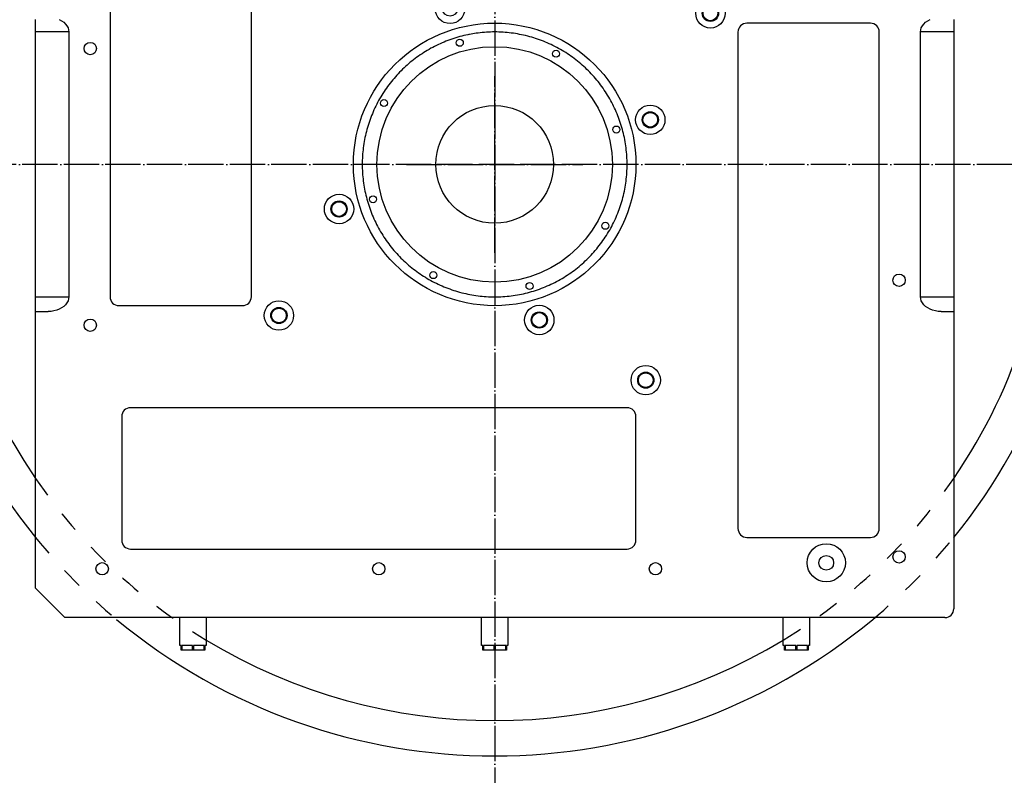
# Model space of a CAD drawing. Extents: x -1763 to 4575, y -3429 to 1051.
# Tile 45 of 80: x 1139 to 1473, y -1929 to -1673. Entities that reach past the tile are written whole.
import ezdxf

# ---------------------------------------------------------------- set-up
doc = ezdxf.new("R2010")
doc.units = 0
doc.linetypes.add('DASHED', pattern=[15, 7, -8])
doc.linetypes.add('DOT_CENTER', pattern=[14, 12, -1, 0, -1])
doc.layers.get('0').update_dxf_attribs({"linetype": 'CONTINUOUS'})
for name, color, linetype in [('1', 7, 'CONTINUOUS'), ('16', 7, 'CONTINUOUS'), ('DIMPROHIDE', 7, 'CONTINUOUS')]:
    doc.layers.add(name, color=color, linetype=linetype)

# ---------------------------------------------------------------- blocks, each defined once
blk = doc.blocks.new('HEADPLATE_TEL', base_point=(934, -2216.07))
at = {"layer": '16', "color": 1, "linetype": 'DOT_CENTER'}
for p, q in [((1300, -1489.68), (1300, -1954.08)), ((1532.2, -1721.88), (940.8, -1721.88))]:
    blk.add_line(p, q, dxfattribs=at)
at = {"layer": 'DIMPROHIDE', "color": 7, "linetype": 'CONTINUOUS'}
for radius, start, end in [(201, 140.9066, -140.9066), (201, 0, 39.0934), (189, 145.6287, -145.6287), (189, 0, 34.3713), (189, -34.3713, 0), (201, -39.0934, 0), (201, -129.722, -50.278), (189, -121.2329, -58.7671)]:
    blk.add_arc((1300, -1721.88), radius, start, end, dxfattribs=at)
at = {"layer": 'DIMPROHIDE', "color": 7, "linetype": 'DASHED'}
for radius, start, end in [(189, -145.6287, -121.2329), (189, -58.7671, -34.3713), (201, -140.9066, -129.722), (201, -50.278, -39.0934)]:
    blk.add_arc((1300, -1721.88), radius, start, end, dxfattribs=at)
blk = doc.blocks.new('BODY_LINES__313', base_point=(1144, -1886.88))
at = {"layer": '1', "color": 1, "linetype": 'CONTINUOUS'}
for p, q in [((1169.32, -1598.15), (1169.32, -1766.87)), ((1217.32, -1766.87), (1217.32, -1598.15)), ((1144, -1673.1), (1144, -1672.67)), ((1152.07, -1672.67), (1152.87, -1673.1)), ((1447.13, -1673.1), (1447.93, -1672.67)), ((1456, -1672.67), (1456, -1673.1)), ((1144, -1673.6), (1144, -1673.1)), ((1144, -1674.18), (1144, -1673.6)), ((1144, -1674.8), (1144, -1674.18)), ((1144, -1675.47), (1144, -1674.8)), ((1144, -1676.17), (1144, -1675.47)), ((1152.87, -1673.1), (1153.59, -1673.6)), ((1153.59, -1673.6), (1154.19, -1674.18)), ((1154.19, -1674.18), (1154.67, -1674.8)), ((1154.67, -1674.8), (1155.03, -1675.47)), ((1155.03, -1675.47), (1155.24, -1676.17)), ((1427.68, -1673.89), (1385.68, -1673.89)), ((1444.76, -1676.17), (1444.97, -1675.47)), ((1444.97, -1675.47), (1445.33, -1674.8)), ((1445.33, -1674.8), (1445.81, -1674.18)), ((1445.81, -1674.18), (1446.41, -1673.6)), ((1446.41, -1673.6), (1447.13, -1673.1)), ((1456, -1673.1), (1456, -1673.6)), ((1456, -1673.6), (1456, -1674.18)), ((1456, -1674.18), (1456, -1674.8)), ((1456, -1674.8), (1456, -1675.47)), ((1456, -1675.47), (1456, -1676.17)), ((1144, -1676.88), (1144, -1676.17)), ((1144, -1766.88), (1144, -1676.88)), ((1155.31, -1676.88), (1144, -1676.88)), ((1155.24, -1676.17), (1155.31, -1676.88)), ((1155.31, -1676.88), (1155.31, -1766.88)), ((1382.68, -1676.89), (1382.68, -1845.61)), ((1430.68, -1845.61), (1430.68, -1676.89)), ((1444.69, -1676.88), (1444.76, -1676.17)), ((1456, -1676.88), (1444.69, -1676.88)), ((1444.69, -1766.88), (1444.69, -1676.88)), ((1456, -1676.17), (1456, -1676.88)), ((1456, -1676.88), (1456, -1766.88)), ((1144, -1767.59), (1144, -1766.88)), ((1144, -1766.88), (1155.31, -1766.88)), ((1144, -1768.29), (1144, -1767.59)), ((1144, -1768.96), (1144, -1768.29)), ((1144, -1769.58), (1144, -1768.96)), ((1144, -1770.15), (1144, -1769.58)), ((1154.19, -1769.58), (1153.59, -1770.15)), ((1154.67, -1768.96), (1154.19, -1769.58)), ((1155.03, -1768.29), (1154.67, -1768.96)), ((1155.24, -1767.59), (1155.03, -1768.29)), ((1155.31, -1766.88), (1155.24, -1767.59)), ((1444.69, -1766.88), (1456, -1766.88)), ((1444.76, -1767.59), (1444.69, -1766.88)), ((1444.97, -1768.29), (1444.76, -1767.59)), ((1445.33, -1768.96), (1444.97, -1768.29)), ((1445.81, -1769.58), (1445.33, -1768.96)), ((1446.41, -1770.15), (1445.81, -1769.58)), ((1456, -1766.88), (1456, -1767.59)), ((1456, -1767.59), (1456, -1768.29)), ((1456, -1768.29), (1456, -1768.96)), ((1456, -1768.96), (1456, -1769.58)), ((1456, -1769.58), (1456, -1770.15)), ((1144, -1770.66), (1144, -1770.15)), ((1144, -1771.09), (1144, -1770.66)), ((1144, -1771.43), (1144, -1771.09)), ((1144, -1771.68), (1144, -1771.43)), ((1144, -1771.83), (1144, -1771.68)), ((1144, -1771.88), (1144, -1771.83)), ((1144, -1771.88), (1148.24, -1771.88)), ((1144, -1865.88), (1144, -1771.88)), ((1149.25, -1771.83), (1148.24, -1771.88)), ((1150.23, -1771.68), (1149.25, -1771.83)), ((1151.18, -1771.43), (1150.23, -1771.68)), ((1152.07, -1771.09), (1151.18, -1771.43)), ((1152.87, -1770.66), (1152.07, -1771.09)), ((1153.59, -1770.15), (1152.87, -1770.66)), ((1172.32, -1769.87), (1214.32, -1769.87)), ((1447.13, -1770.66), (1446.41, -1770.15)), ((1447.93, -1771.09), (1447.13, -1770.66)), ((1448.82, -1771.43), (1447.93, -1771.09)), ((1449.77, -1771.68), (1448.82, -1771.43)), ((1450.75, -1771.83), (1449.77, -1771.68)), ((1451.76, -1771.88), (1450.75, -1771.83)), ((1451.76, -1771.88), (1456, -1771.88)), ((1456, -1770.15), (1456, -1770.66)), ((1456, -1770.66), (1456, -1771.09)), ((1456, -1771.09), (1456, -1771.43)), ((1456, -1771.43), (1456, -1771.68)), ((1456, -1771.68), (1456, -1771.83)), ((1456, -1771.83), (1456, -1771.88)), ((1456, -1771.88), (1456, -1872.88)), ((1344.99, -1804.56), (1176.27, -1804.56)), ((1173.27, -1807.56), (1173.27, -1849.56)), ((1347.99, -1849.56), (1347.99, -1807.56)), ((1385.68, -1848.61), (1427.68, -1848.61)), ((1176.27, -1852.56), (1344.99, -1852.56)), ((1154, -1875.88), (1144, -1865.88)), ((1453, -1875.88), (1154, -1875.88)), ((1193, -1885.38), (1193, -1875.88)), ((1202, -1875.88), (1202, -1885.38)), ((1295.5, -1885.38), (1295.5, -1875.88)), ((1304.5, -1875.88), (1304.5, -1885.38)), ((1398, -1885.38), (1398, -1875.88)), ((1407, -1875.88), (1407, -1885.38)), ((1193.5, -1885.38), (1193, -1885.38)), ((1193.5, -1886.88), (1193.5, -1885.38)), ((1193.71, -1886.88), (1193.5, -1886.88)), ((1197.29, -1885.38), (1193.71, -1885.38)), ((1193.71, -1885.38), (1193.71, -1886.88)), ((1197.29, -1886.88), (1193.71, -1886.88)), ((1197.29, -1886.88), (1197.29, -1885.38)), ((1197.71, -1886.88), (1197.29, -1886.88)), ((1201.29, -1885.38), (1197.71, -1885.38)), ((1197.71, -1885.38), (1197.71, -1886.88)), ((1201.29, -1886.88), (1197.71, -1886.88)), ((1201.29, -1886.88), (1201.29, -1885.38)), ((1201.5, -1886.88), (1201.29, -1886.88)), ((1201.5, -1885.38), (1201.5, -1886.88)), ((1202, -1885.38), (1201.5, -1885.38)), ((1296, -1885.38), (1295.5, -1885.38)), ((1296, -1886.88), (1296, -1885.38)), ((1296.21, -1886.88), (1296, -1886.88)), ((1299.79, -1885.38), (1296.21, -1885.38)), ((1296.21, -1885.38), (1296.21, -1886.88)), ((1299.79, -1886.88), (1296.21, -1886.88)), ((1299.79, -1886.88), (1299.79, -1885.38)), ((1300.21, -1886.88), (1299.79, -1886.88)), ((1303.79, -1885.38), (1300.21, -1885.38)), ((1300.21, -1885.38), (1300.21, -1886.88)), ((1303.79, -1886.88), (1300.21, -1886.88)), ((1303.79, -1886.88), (1303.79, -1885.38)), ((1304, -1886.88), (1303.79, -1886.88)), ((1304, -1885.38), (1304, -1886.88)), ((1304.5, -1885.38), (1304, -1885.38)), ((1398.5, -1885.38), (1398, -1885.38)), ((1398.5, -1886.88), (1398.5, -1885.38)), ((1398.71, -1886.88), (1398.5, -1886.88)), ((1402.29, -1885.38), (1398.71, -1885.38)), ((1398.71, -1885.38), (1398.71, -1886.88)), ((1402.29, -1886.88), (1398.71, -1886.88)), ((1402.29, -1886.88), (1402.29, -1885.38)), ((1402.71, -1886.88), (1402.29, -1886.88)), ((1406.29, -1885.38), (1402.71, -1885.38)), ((1402.71, -1885.38), (1402.71, -1886.88)), ((1406.29, -1886.88), (1402.71, -1886.88)), ((1406.29, -1886.88), (1406.29, -1885.38)), ((1406.5, -1886.88), (1406.29, -1886.88)), ((1406.5, -1885.38), (1406.5, -1886.88)), ((1407, -1885.38), (1406.5, -1885.38))]:
    blk.add_line(p, q, dxfattribs=at)
for centre, radius in [((1284.84, -1669.01), 5), ((1373.31, -1670.54), 5), ((1373.31, -1670.54), 2.75), ((1300, -1721.88), 48), ((1162.6, -1682.51), 2.1), ((1352.87, -1706.72), 5), ((1352.87, -1706.72), 2.75), ((1247.13, -1737.04), 5), ((1247.13, -1737.04), 2.75), ((1437.4, -1761.25), 2.1), ((1226.69, -1773.21), 5), ((1315.16, -1774.75), 5), ((1226.69, -1773.21), 2.75), ((1315.16, -1774.75), 2.75), ((1162.6, -1776.51), 2.1), ((1351.34, -1795.19), 5), ((1351.34, -1795.19), 2.75), ((1412.68, -1857.25), 6.5), ((1437.4, -1855.25), 2.1), ((1166.63, -1859.28), 2.1), ((1260.63, -1859.28), 2.1), ((1354.63, -1859.28), 2.1)]:
    blk.add_circle(centre, radius, dxfattribs=at)
for centre, start, end in [((1385.68, -1676.89), 90, 180), ((1427.68, -1676.89), 0, 90), ((1172.32, -1766.87), 180, -90), ((1214.32, -1766.87), -90, 0), ((1176.27, -1807.56), 90, 180), ((1344.99, -1807.56), 0, 90), ((1385.68, -1845.61), 180, -90), ((1427.68, -1845.61), -90, 0), ((1176.27, -1849.56), 180, -90), ((1344.99, -1849.56), -90, 0), ((1453, -1872.88), -90, 0)]:
    blk.add_arc(centre, 3, start, end, dxfattribs=at)
blk = doc.blocks.new('_B_B93__314', base_point=(1144, -1886.88))
at = {"layer": '1'}
blk.add_blockref('BODY_LINES__313', (1144, -1886.88), dxfattribs=at)
blk = doc.blocks.new('_I_I0__315', base_point=(1144, -1886.88))
at = {"layer": '1'}
blk.add_blockref('_B_B93__314', (1144, -1886.88), dxfattribs=at)
blk = doc.blocks.new('BODY_LINES__316', base_point=(1184.82, -1859.75))
at = {"layer": '1', "color": 3, "linetype": 'CONTINUOUS'}
blk.add_circle((1412.68, -1857.25), 2.5, dxfattribs=at)
for centre, start, end in [((1373.31, -1670.54), -125.2, -121.6), ((1373.31, -1670.54), -121.6, -118), ((1373.31, -1670.54), -64, -60.4), ((1373.31, -1670.54), -60.4, -56.8), ((1373.31, -1670.54), -56.8, -53.2), ((1373.31, -1670.54), -118, -114.4), ((1373.31, -1670.54), -114.4, -110.8), ((1373.31, -1670.54), -110.8, -107.2), ((1373.31, -1670.54), -107.2, -103.6), ((1373.31, -1670.54), -103.6, -100), ((1373.31, -1670.54), -100, -96.4), ((1373.31, -1670.54), -96.4, -92.8), ((1373.31, -1670.54), -92.8, -89.2), ((1373.31, -1670.54), -89.2, -85.6), ((1373.31, -1670.54), -85.6, -82), ((1373.31, -1670.54), -82, -78.4), ((1373.31, -1670.54), -78.4, -74.8), ((1373.31, -1670.54), -74.8, -71.2), ((1373.31, -1670.54), -71.2, -67.6), ((1373.31, -1670.54), -67.6, -64), ((1352.87, -1706.72), 170, 173.6), ((1352.87, -1706.72), 166.4, 170), ((1352.87, -1706.72), 162.8, 166.4), ((1352.87, -1706.72), 159.2, 162.8), ((1352.87, -1706.72), 155.6, 159.2), ((1352.87, -1706.72), 152, 155.6), ((1352.87, -1706.72), 148.4, 152), ((1352.87, -1706.72), 144.8, 148.4), ((1352.87, -1706.72), 141.2, 144.8), ((1352.87, -1706.72), 137.6, 141.2), ((1352.87, -1706.72), 134, 137.6), ((1352.87, -1706.72), 130.4, 134), ((1352.87, -1706.72), 126.8, 130.4), ((1352.87, -1706.72), 123.2, 126.8), ((1352.87, -1706.72), 119.6, 123.2), ((1352.87, -1706.72), 116, 119.6), ((1352.87, -1706.72), 112.4, 116), ((1352.87, -1706.72), 108.8, 112.4), ((1352.87, -1706.72), 105.2, 108.8), ((1352.87, -1706.72), 101.6, 105.2), ((1352.87, -1706.72), 98, 101.6), ((1352.87, -1706.72), 94.4, 98), ((1352.87, -1706.72), 90.8, 94.4), ((1352.87, -1706.72), 90, 90.8), ((1352.87, -1706.72), 87.2, 90), ((1352.87, -1706.72), 83.6, 87.2), ((1352.87, -1706.72), 80, 83.6), ((1352.87, -1706.72), 76.4, 80), ((1352.87, -1706.72), 72.8, 76.4), ((1352.87, -1706.72), 69.2, 72.8), ((1352.87, -1706.72), 65.6, 69.2), ((1352.87, -1706.72), 62, 65.6), ((1352.87, -1706.72), 58.4, 62), ((1352.87, -1706.72), 54.8, 58.4), ((1352.87, -1706.72), 51.2, 54.8), ((1352.87, -1706.72), 47.6, 51.2), ((1352.87, -1706.72), 44, 47.6), ((1352.87, -1706.72), 40.4, 44), ((1352.87, -1706.72), 36.8, 40.4), ((1352.87, -1706.72), 33.2, 36.8), ((1352.87, -1706.72), 29.6, 33.2), ((1352.87, -1706.72), 26, 29.6), ((1352.87, -1706.72), 22.4, 26), ((1352.87, -1706.72), 18.8, 22.4), ((1352.87, -1706.72), 15.2, 18.8), ((1352.87, -1706.72), 11.6, 15.2), ((1352.87, -1706.72), 8, 11.6), ((1352.87, -1706.72), 173.6, 177.2), ((1352.87, -1706.72), 177.2, -179.2), ((1352.87, -1706.72), -179.2, -175.6), ((1352.87, -1706.72), -175.6, -172), ((1352.87, -1706.72), -172, -168.4), ((1352.87, -1706.72), -168.4, -164.8), ((1352.87, -1706.72), -164.8, -161.2), ((1352.87, -1706.72), -161.2, -157.6), ((1352.87, -1706.72), -157.6, -154), ((1352.87, -1706.72), -154, -150.4), ((1352.87, -1706.72), -150.4, -146.8), ((1352.87, -1706.72), -146.8, -143.2), ((1352.87, -1706.72), -143.2, -139.6), ((1352.87, -1706.72), -139.6, -136), ((1352.87, -1706.72), -136, -132.4), ((1352.87, -1706.72), -132.4, -128.8), ((1352.87, -1706.72), -128.8, -125.2), ((1352.87, -1706.72), -125.2, -121.6), ((1352.87, -1706.72), -121.6, -118), ((1352.87, -1706.72), -118, -114.4), ((1352.87, -1706.72), -114.4, -110.8), ((1352.87, -1706.72), -110.8, -107.2), ((1352.87, -1706.72), -107.2, -103.6), ((1352.87, -1706.72), -103.6, -100), ((1352.87, -1706.72), -100, -96.4), ((1352.87, -1706.72), -96.4, -92.8), ((1352.87, -1706.72), -92.8, -89.2), ((1352.87, -1706.72), -89.2, -85.6), ((1352.87, -1706.72), -85.6, -82), ((1352.87, -1706.72), -82, -78.4), ((1352.87, -1706.72), -78.4, -74.8), ((1352.87, -1706.72), -74.8, -71.2), ((1352.87, -1706.72), -71.2, -67.6), ((1352.87, -1706.72), -67.6, -64), ((1352.87, -1706.72), -64, -60.4), ((1352.87, -1706.72), -60.4, -56.8), ((1352.87, -1706.72), -56.8, -53.2), ((1352.87, -1706.72), -53.2, -49.6), ((1352.87, -1706.72), -49.6, -46), ((1352.87, -1706.72), -46, -42.4), ((1352.87, -1706.72), -42.4, -38.8), ((1352.87, -1706.72), -38.8, -35.2), ((1352.87, -1706.72), -35.2, -31.6), ((1352.87, -1706.72), -31.6, -28), ((1352.87, -1706.72), -28, -24.4), ((1352.87, -1706.72), -24.4, -20.8), ((1352.87, -1706.72), -20.8, -17.2), ((1352.87, -1706.72), -17.2, -13.6), ((1352.87, -1706.72), -13.6, -10), ((1352.87, -1706.72), -10, -6.4), ((1352.87, -1706.72), 4.4, 8), ((1352.87, -1706.72), -6.4, -2.8), ((1352.87, -1706.72), 0.8, 4.4), ((1352.87, -1706.72), -2.8, 0.8), ((1247.13, -1737.04), 162.8, 166.4), ((1247.13, -1737.04), 159.2, 162.8), ((1247.13, -1737.04), 155.6, 159.2), ((1247.13, -1737.04), 152, 155.6), ((1247.13, -1737.04), 148.4, 152), ((1247.13, -1737.04), 144.8, 148.4), ((1247.13, -1737.04), 141.2, 144.8), ((1247.13, -1737.04), 137.6, 141.2), ((1247.13, -1737.04), 134, 137.6), ((1247.13, -1737.04), 130.4, 134), ((1247.13, -1737.04), 126.8, 130.4), ((1247.13, -1737.04), 123.2, 126.8), ((1247.13, -1737.04), 119.6, 123.2), ((1247.13, -1737.04), 116, 119.6), ((1247.13, -1737.04), 112.4, 116), ((1247.13, -1737.04), 108.8, 112.4), ((1247.13, -1737.04), 105.2, 108.8), ((1247.13, -1737.04), 101.6, 105.2), ((1247.13, -1737.04), 98, 101.6), ((1247.13, -1737.04), 94.4, 98), ((1247.13, -1737.04), 90.8, 94.4), ((1247.13, -1737.04), 90, 90.8), ((1247.13, -1737.04), 87.2, 90), ((1247.13, -1737.04), 83.6, 87.2), ((1247.13, -1737.04), 80, 83.6), ((1247.13, -1737.04), 76.4, 80), ((1247.13, -1737.04), 72.8, 76.4), ((1247.13, -1737.04), 69.2, 72.8), ((1247.13, -1737.04), 65.6, 69.2), ((1247.13, -1737.04), 62, 65.6), ((1247.13, -1737.04), 58.4, 62), ((1247.13, -1737.04), 54.8, 58.4), ((1247.13, -1737.04), 51.2, 54.8), ((1247.13, -1737.04), 47.6, 51.2), ((1247.13, -1737.04), 44, 47.6), ((1247.13, -1737.04), 40.4, 44), ((1247.13, -1737.04), 36.8, 40.4), ((1247.13, -1737.04), 33.2, 36.8), ((1247.13, -1737.04), 29.6, 33.2), ((1247.13, -1737.04), 26, 29.6), ((1247.13, -1737.04), 22.4, 26), ((1247.13, -1737.04), 18.8, 22.4), ((1247.13, -1737.04), 15.2, 18.8), ((1247.13, -1737.04), 11.6, 15.2), ((1247.13, -1737.04), 173.6, 177.2), ((1247.13, -1737.04), 177.2, -179.2), ((1247.13, -1737.04), -179.2, -175.6), ((1247.13, -1737.04), -175.6, -172), ((1247.13, -1737.04), 170, 173.6), ((1247.13, -1737.04), -172, -168.4), ((1247.13, -1737.04), 166.4, 170), ((1247.13, -1737.04), -168.4, -164.8), ((1247.13, -1737.04), -164.8, -161.2), ((1247.13, -1737.04), -161.2, -157.6), ((1247.13, -1737.04), -157.6, -154), ((1247.13, -1737.04), -154, -150.4), ((1247.13, -1737.04), -150.4, -146.8), ((1247.13, -1737.04), -146.8, -143.2), ((1247.13, -1737.04), -143.2, -139.6), ((1247.13, -1737.04), -139.6, -136), ((1247.13, -1737.04), -136, -132.4), ((1247.13, -1737.04), -132.4, -128.8), ((1247.13, -1737.04), -128.8, -125.2), ((1247.13, -1737.04), -125.2, -121.6), ((1247.13, -1737.04), -121.6, -118), ((1247.13, -1737.04), -118, -114.4), ((1247.13, -1737.04), -114.4, -110.8), ((1247.13, -1737.04), -110.8, -107.2), ((1247.13, -1737.04), -107.2, -103.6), ((1247.13, -1737.04), -103.6, -100), ((1247.13, -1737.04), -100, -96.4), ((1247.13, -1737.04), -96.4, -92.8), ((1247.13, -1737.04), -92.8, -89.2), ((1247.13, -1737.04), -89.2, -85.6), ((1247.13, -1737.04), -85.6, -82), ((1247.13, -1737.04), -82, -78.4), ((1247.13, -1737.04), -78.4, -74.8), ((1247.13, -1737.04), -74.8, -71.2), ((1247.13, -1737.04), -71.2, -67.6), ((1247.13, -1737.04), -67.6, -64), ((1247.13, -1737.04), -64, -60.4), ((1247.13, -1737.04), -60.4, -56.8), ((1247.13, -1737.04), -56.8, -53.2), ((1247.13, -1737.04), -53.2, -49.6), ((1247.13, -1737.04), -49.6, -46), ((1247.13, -1737.04), -46, -42.4), ((1247.13, -1737.04), -42.4, -38.8), ((1247.13, -1737.04), -38.8, -35.2), ((1247.13, -1737.04), -35.2, -31.6), ((1247.13, -1737.04), -31.6, -28), ((1247.13, -1737.04), -28, -24.4), ((1247.13, -1737.04), -24.4, -20.8), ((1247.13, -1737.04), -20.8, -17.2), ((1247.13, -1737.04), -17.2, -13.6), ((1247.13, -1737.04), -13.6, -10), ((1247.13, -1737.04), 8, 11.6), ((1247.13, -1737.04), -10, -6.4), ((1247.13, -1737.04), 4.4, 8), ((1247.13, -1737.04), -6.4, -2.8), ((1247.13, -1737.04), 0.8, 4.4), ((1247.13, -1737.04), -2.8, 0.8), ((1226.69, -1773.21), 173.6, 177.2), ((1226.69, -1773.21), 177.2, -179.2), ((1226.69, -1773.21), 170, 173.6), ((1226.69, -1773.21), 166.4, 170), ((1226.69, -1773.21), 162.8, 166.4), ((1226.69, -1773.21), 159.2, 162.8), ((1226.69, -1773.21), 155.6, 159.2), ((1226.69, -1773.21), 152, 155.6), ((1226.69, -1773.21), 148.4, 152), ((1226.69, -1773.21), 144.8, 148.4), ((1226.69, -1773.21), 141.2, 144.8), ((1226.69, -1773.21), 137.6, 141.2), ((1226.69, -1773.21), 134, 137.6), ((1226.69, -1773.21), 130.4, 134), ((1226.69, -1773.21), 126.8, 130.4), ((1226.69, -1773.21), 123.2, 126.8), ((1226.69, -1773.21), 119.6, 123.2), ((1226.69, -1773.21), 116, 119.6), ((1226.69, -1773.21), 112.4, 116), ((1226.69, -1773.21), 108.8, 112.4), ((1226.69, -1773.21), 105.2, 108.8), ((1226.69, -1773.21), 101.6, 105.2), ((1226.69, -1773.21), 98, 101.6), ((1226.69, -1773.21), 94.4, 98), ((1226.69, -1773.21), 90.8, 94.4), ((1226.69, -1773.21), 90, 90.8), ((1226.69, -1773.21), 87.2, 90), ((1226.69, -1773.21), 83.6, 87.2), ((1226.69, -1773.21), 80, 83.6), ((1226.69, -1773.21), 76.4, 80), ((1226.69, -1773.21), 72.8, 76.4), ((1226.69, -1773.21), 69.2, 72.8), ((1226.69, -1773.21), 65.6, 69.2), ((1226.69, -1773.21), 62, 65.6), ((1226.69, -1773.21), 58.4, 62), ((1226.69, -1773.21), 54.8, 58.4), ((1226.69, -1773.21), 51.2, 54.8), ((1226.69, -1773.21), 47.6, 51.2), ((1226.69, -1773.21), 44, 47.6), ((1226.69, -1773.21), 40.4, 44), ((1226.69, -1773.21), 36.8, 40.4), ((1226.69, -1773.21), 33.2, 36.8), ((1226.69, -1773.21), 29.6, 33.2), ((1226.69, -1773.21), 26, 29.6), ((1226.69, -1773.21), 22.4, 26), ((1226.69, -1773.21), 18.8, 22.4), ((1226.69, -1773.21), 15.2, 18.8), ((1226.69, -1773.21), 11.6, 15.2), ((1226.69, -1773.21), 8, 11.6), ((1226.69, -1773.21), 4.4, 8), ((1226.69, -1773.21), 0.8, 4.4), ((1226.69, -1773.21), -2.8, 0.8), ((1315.16, -1774.75), 139.4, 143), ((1315.16, -1774.75), 135.8, 139.4), ((1315.16, -1774.75), 132.2, 135.8), ((1315.16, -1774.75), 128.6, 132.2), ((1315.16, -1774.75), 125, 128.6), ((1315.16, -1774.75), 121.4, 125), ((1315.16, -1774.75), 117.8, 121.4), ((1315.16, -1774.75), 114.2, 117.8), ((1315.16, -1774.75), 110.6, 114.2), ((1315.16, -1774.75), 107, 110.6), ((1315.16, -1774.75), 103.4, 107), ((1315.16, -1774.75), 99.8, 103.4), ((1315.16, -1774.75), 96.2, 99.8), ((1315.16, -1774.75), 92.6, 96.2), ((1315.16, -1774.75), 90, 92.6), ((1315.16, -1774.75), 89, 90), ((1315.16, -1774.75), 85.4, 89), ((1315.16, -1774.75), 81.8, 85.4), ((1315.16, -1774.75), 78.2, 81.8), ((1315.16, -1774.75), 74.6, 78.2), ((1315.16, -1774.75), 71, 74.6), ((1315.16, -1774.75), 67.4, 71), ((1315.16, -1774.75), 63.8, 67.4), ((1315.16, -1774.75), 60.2, 63.8), ((1315.16, -1774.75), 56.6, 60.2), ((1315.16, -1774.75), 53, 56.6), ((1315.16, -1774.75), 49.4, 53), ((1315.16, -1774.75), 45.8, 49.4), ((1315.16, -1774.75), 42.2, 45.8), ((1315.16, -1774.75), 38.6, 42.2), ((1315.16, -1774.75), 35, 38.6), ((1226.69, -1773.21), -179.2, -175.6), ((1226.69, -1773.21), -175.6, -172), ((1226.69, -1773.21), -172, -168.4), ((1226.69, -1773.21), -168.4, -164.8), ((1226.69, -1773.21), -164.8, -161.2), ((1226.69, -1773.21), -161.2, -157.6), ((1226.69, -1773.21), -157.6, -154), ((1226.69, -1773.21), -154, -150.4), ((1226.69, -1773.21), -150.4, -146.8), ((1226.69, -1773.21), -146.8, -143.2), ((1226.69, -1773.21), -143.2, -139.6), ((1226.69, -1773.21), -139.6, -136), ((1226.69, -1773.21), -136, -132.4), ((1226.69, -1773.21), -132.4, -128.8), ((1226.69, -1773.21), -128.8, -125.2), ((1226.69, -1773.21), -125.2, -121.6), ((1226.69, -1773.21), -121.6, -118), ((1226.69, -1773.21), -118, -114.4), ((1226.69, -1773.21), -114.4, -110.8), ((1226.69, -1773.21), -110.8, -107.2), ((1226.69, -1773.21), -107.2, -103.6), ((1226.69, -1773.21), -103.6, -100), ((1226.69, -1773.21), -100, -96.4), ((1226.69, -1773.21), -96.4, -92.8), ((1226.69, -1773.21), -92.8, -89.2), ((1226.69, -1773.21), -89.2, -85.6), ((1226.69, -1773.21), -85.6, -82), ((1226.69, -1773.21), -82, -78.4), ((1226.69, -1773.21), -78.4, -74.8), ((1226.69, -1773.21), -74.8, -71.2), ((1226.69, -1773.21), -71.2, -67.6), ((1226.69, -1773.21), -67.6, -64), ((1226.69, -1773.21), -64, -60.4), ((1226.69, -1773.21), -60.4, -56.8), ((1226.69, -1773.21), -56.8, -53.2), ((1226.69, -1773.21), -53.2, -49.6), ((1226.69, -1773.21), -49.6, -46), ((1226.69, -1773.21), -46, -42.4), ((1226.69, -1773.21), -42.4, -38.8), ((1226.69, -1773.21), -38.8, -35.2), ((1226.69, -1773.21), -35.2, -31.6), ((1226.69, -1773.21), -31.6, -28), ((1226.69, -1773.21), -28, -24.4), ((1226.69, -1773.21), -24.4, -20.8), ((1226.69, -1773.21), -20.8, -17.2), ((1226.69, -1773.21), -17.2, -13.6), ((1226.69, -1773.21), -13.6, -10), ((1226.69, -1773.21), -10, -6.4), ((1226.69, -1773.21), -6.4, -2.8), ((1315.16, -1774.75), 175.4, 179), ((1315.16, -1774.75), 179, -177.4), ((1315.16, -1774.75), -177.4, -173.8), ((1315.16, -1774.75), 171.8, 175.4), ((1315.16, -1774.75), -173.8, -170.2), ((1315.16, -1774.75), 168.2, 171.8), ((1315.16, -1774.75), -170.2, -166.6), ((1315.16, -1774.75), 164.6, 168.2), ((1315.16, -1774.75), -166.6, -163), ((1315.16, -1774.75), 161, 164.6), ((1315.16, -1774.75), -163, -159.4), ((1315.16, -1774.75), 157.4, 161), ((1315.16, -1774.75), -159.4, -155.8), ((1315.16, -1774.75), 153.8, 157.4), ((1315.16, -1774.75), -155.8, -152.2), ((1315.16, -1774.75), 150.2, 153.8), ((1315.16, -1774.75), -152.2, -148.6), ((1315.16, -1774.75), 146.6, 150.2), ((1315.16, -1774.75), -148.6, -145), ((1315.16, -1774.75), 143, 146.6), ((1315.16, -1774.75), -145, -141.4), ((1315.16, -1774.75), -141.4, -137.8), ((1315.16, -1774.75), -137.8, -134.2), ((1315.16, -1774.75), -44.2, -40.6), ((1315.16, -1774.75), -40.6, -37), ((1315.16, -1774.75), -37, -33.4), ((1315.16, -1774.75), 31.4, 35), ((1315.16, -1774.75), -33.4, -29.8), ((1315.16, -1774.75), 27.8, 31.4), ((1315.16, -1774.75), -29.8, -26.2), ((1315.16, -1774.75), 24.2, 27.8), ((1315.16, -1774.75), -26.2, -22.6), ((1315.16, -1774.75), 20.6, 24.2), ((1315.16, -1774.75), -22.6, -19), ((1315.16, -1774.75), 17, 20.6), ((1315.16, -1774.75), -19, -15.4), ((1315.16, -1774.75), 13.4, 17), ((1315.16, -1774.75), -15.4, -11.8), ((1315.16, -1774.75), 9.8, 13.4), ((1315.16, -1774.75), -11.8, -8.2), ((1315.16, -1774.75), 6.2, 9.8), ((1315.16, -1774.75), -8.2, -4.6), ((1315.16, -1774.75), 2.6, 6.2), ((1315.16, -1774.75), -4.6, -1), ((1315.16, -1774.75), -1, 2.6), ((1315.16, -1774.75), -134.2, -130.6), ((1315.16, -1774.75), -130.6, -127), ((1315.16, -1774.75), -127, -123.4), ((1315.16, -1774.75), -123.4, -119.8), ((1315.16, -1774.75), -119.8, -116.2), ((1315.16, -1774.75), -116.2, -112.6), ((1315.16, -1774.75), -112.6, -109), ((1315.16, -1774.75), -109, -105.4), ((1315.16, -1774.75), -105.4, -101.8), ((1315.16, -1774.75), -101.8, -98.2), ((1315.16, -1774.75), -98.2, -94.6), ((1315.16, -1774.75), -94.6, -91), ((1315.16, -1774.75), -91, -87.4), ((1315.16, -1774.75), -87.4, -83.8), ((1315.16, -1774.75), -83.8, -80.2), ((1315.16, -1774.75), -80.2, -76.6), ((1315.16, -1774.75), -76.6, -73), ((1315.16, -1774.75), -73, -69.4), ((1315.16, -1774.75), -69.4, -65.8), ((1315.16, -1774.75), -65.8, -62.2), ((1315.16, -1774.75), -62.2, -58.6), ((1315.16, -1774.75), -58.6, -55), ((1315.16, -1774.75), -55, -51.4), ((1315.16, -1774.75), -51.4, -47.8), ((1315.16, -1774.75), -47.8, -44.2), ((1351.34, -1795.19), 128.6, 132.2), ((1351.34, -1795.19), 125, 128.6), ((1351.34, -1795.19), 121.4, 125), ((1351.34, -1795.19), 117.8, 121.4), ((1351.34, -1795.19), 114.2, 117.8), ((1351.34, -1795.19), 110.6, 114.2), ((1351.34, -1795.19), 107, 110.6), ((1351.34, -1795.19), 103.4, 107), ((1351.34, -1795.19), 99.8, 103.4), ((1351.34, -1795.19), 96.2, 99.8), ((1351.34, -1795.19), 92.6, 96.2), ((1351.34, -1795.19), 90, 92.6), ((1351.34, -1795.19), 89, 90), ((1351.34, -1795.19), 85.4, 89), ((1351.34, -1795.19), 81.8, 85.4), ((1351.34, -1795.19), 78.2, 81.8), ((1351.34, -1795.19), 74.6, 78.2), ((1351.34, -1795.19), 71, 74.6), ((1351.34, -1795.19), 67.4, 71), ((1351.34, -1795.19), 63.8, 67.4), ((1351.34, -1795.19), 60.2, 63.8), ((1351.34, -1795.19), 56.6, 60.2), ((1351.34, -1795.19), 53, 56.6), ((1351.34, -1795.19), 49.4, 53), ((1351.34, -1795.19), 45.8, 49.4), ((1351.34, -1795.19), 171.8, 175.4), ((1351.34, -1795.19), 175.4, 179), ((1351.34, -1795.19), 179, -177.4), ((1351.34, -1795.19), -177.4, -173.8), ((1351.34, -1795.19), -173.8, -170.2), ((1351.34, -1795.19), 168.2, 171.8), ((1351.34, -1795.19), -170.2, -166.6), ((1351.34, -1795.19), 164.6, 168.2), ((1351.34, -1795.19), -166.6, -163), ((1351.34, -1795.19), 161, 164.6), ((1351.34, -1795.19), -163, -159.4), ((1351.34, -1795.19), 157.4, 161), ((1351.34, -1795.19), -159.4, -155.8), ((1351.34, -1795.19), 153.8, 157.4), ((1351.34, -1795.19), -155.8, -152.2), ((1351.34, -1795.19), 150.2, 153.8), ((1351.34, -1795.19), -152.2, -148.6), ((1351.34, -1795.19), 146.6, 150.2), ((1351.34, -1795.19), -148.6, -145), ((1351.34, -1795.19), 143, 146.6), ((1351.34, -1795.19), 139.4, 143), ((1351.34, -1795.19), 135.8, 139.4), ((1351.34, -1795.19), 132.2, 135.8), ((1351.34, -1795.19), 42.2, 45.8), ((1351.34, -1795.19), 38.6, 42.2), ((1351.34, -1795.19), 35, 38.6), ((1351.34, -1795.19), 31.4, 35), ((1351.34, -1795.19), -33.4, -29.8), ((1351.34, -1795.19), 27.8, 31.4), ((1351.34, -1795.19), -29.8, -26.2), ((1351.34, -1795.19), 24.2, 27.8), ((1351.34, -1795.19), -26.2, -22.6), ((1351.34, -1795.19), 20.6, 24.2), ((1351.34, -1795.19), -22.6, -19), ((1351.34, -1795.19), 17, 20.6), ((1351.34, -1795.19), -19, -15.4), ((1351.34, -1795.19), 13.4, 17), ((1351.34, -1795.19), -15.4, -11.8), ((1351.34, -1795.19), 9.8, 13.4), ((1351.34, -1795.19), -11.8, -8.2), ((1351.34, -1795.19), 6.2, 9.8), ((1351.34, -1795.19), -8.2, -4.6), ((1351.34, -1795.19), 2.6, 6.2), ((1351.34, -1795.19), -1, 2.6), ((1351.34, -1795.19), -4.6, -1), ((1351.34, -1795.19), -145, -141.4), ((1351.34, -1795.19), -141.4, -137.8), ((1351.34, -1795.19), -137.8, -134.2), ((1351.34, -1795.19), -134.2, -130.6), ((1351.34, -1795.19), -130.6, -127), ((1351.34, -1795.19), -127, -123.4), ((1351.34, -1795.19), -123.4, -119.8), ((1351.34, -1795.19), -119.8, -116.2), ((1351.34, -1795.19), -116.2, -112.6), ((1351.34, -1795.19), -112.6, -109), ((1351.34, -1795.19), -109, -105.4), ((1351.34, -1795.19), -105.4, -101.8), ((1351.34, -1795.19), -101.8, -98.2), ((1351.34, -1795.19), -98.2, -94.6), ((1351.34, -1795.19), -94.6, -91), ((1351.34, -1795.19), -91, -87.4), ((1351.34, -1795.19), -87.4, -83.8), ((1351.34, -1795.19), -83.8, -80.2), ((1351.34, -1795.19), -80.2, -76.6), ((1351.34, -1795.19), -76.6, -73), ((1351.34, -1795.19), -73, -69.4), ((1351.34, -1795.19), -69.4, -65.8), ((1351.34, -1795.19), -65.8, -62.2), ((1351.34, -1795.19), -62.2, -58.6), ((1351.34, -1795.19), -58.6, -55), ((1351.34, -1795.19), -55, -51.4), ((1351.34, -1795.19), -51.4, -47.8), ((1351.34, -1795.19), -47.8, -44.2), ((1351.34, -1795.19), -44.2, -40.6), ((1351.34, -1795.19), -40.6, -37), ((1351.34, -1795.19), -37, -33.4)]:
    blk.add_arc(centre, 2.6, start, end, dxfattribs=at)
blk = doc.blocks.new('_B_B94__317', base_point=(1184.82, -1859.75))
at = {"layer": '1'}
blk.add_blockref('BODY_LINES__316', (1184.82, -1859.75), dxfattribs=at)
blk = doc.blocks.new('_I_I1__318', base_point=(1184.82, -1859.75))
at = {"layer": '1'}
blk.add_blockref('_B_B94__317', (1184.82, -1859.75), dxfattribs=at)
blk = doc.blocks.new('BODY_LINES__319', base_point=(1255, -1766.88))
at = {"layer": '1', "color": 6, "linetype": 'CONTINUOUS'}
for start, end in [(108.8712, 112.4712), (105.2712, 108.8712), (101.6712, 105.2712), (100.9424, 101.6712), (98.0712, 100.9424), (94.4712, 98.0712), (90.8712, 94.4712), (87.2712, 90.8712), (83.6712, 87.2712), (80.0712, 83.6712), (76.4712, 80.0712), (72.8712, 76.4712), (69.2712, 72.8712), (119.6712, 123.2712), (116.0712, 119.6712), (112.4712, 116.0712), (65.6712, 69.2712), (62.0712, 65.6712), (58.4712, 62.0712), (126.8712, 130.4712), (123.2712, 126.8712), (54.8712, 58.4712), (51.2712, 54.8712), (130.4712, 134.0712), (47.6712, 51.2712), (44.0712, 47.6712), (137.6712, 141.2712), (134.0712, 137.6712), (40.4712, 44.0712), (36.8712, 40.4712), (144.8712, 148.4712), (141.2712, 144.8712), (33.2712, 36.8712), (148.4712, 152.0712), (29.6712, 33.2712), (152.0712, 155.6712), (26.0712, 29.6712), (22.4712, 26.0712), (159.2712, 162.8712), (155.6712, 159.2712), (18.8712, 22.4712), (162.8712, 166.4712), (15.2712, 18.8712), (166.4712, 170.0712), (11.6712, 15.2712), (8.0712, 11.6712), (170.0712, 173.6712), (4.4712, 8.0712), (173.6712, 177.2712), (0.8712, 4.4712), (177.2712, -179.1288), (-179.1288, -175.5288), (-2.7288, 0.8712), (-175.5288, -171.9288), (-6.3288, -2.7288), (-171.9288, -168.3288), (-13.5288, -9.9288), (-9.9288, -6.3288), (-168.3288, -164.7288), (-17.1288, -13.5288), (-164.7288, -161.1288), (-20.7288, -17.1288), (-161.1288, -157.5288), (-157.5288, -153.9288), (-24.3288, -20.7288), (-153.9288, -150.3288), (-31.5288, -27.9288), (-27.9288, -24.3288), (-150.3288, -146.7288), (-35.1288, -31.5288), (-146.7288, -143.1288), (-143.1288, -139.5288), (-38.7288, -35.1288), (-139.5288, -135.9288), (-45.9288, -42.3288), (-42.3288, -38.7288), (-135.9288, -132.3288), (-132.3288, -128.7288), (-53.1288, -49.5288), (-49.5288, -45.9288), (-128.7288, -125.1288), (-125.1288, -121.5288), (-60.3288, -56.7288), (-56.7288, -53.1288), (-121.5288, -117.9288), (-117.9288, -114.3288), (-114.3288, -110.7288), (-67.5288, -63.9288), (-63.9288, -60.3288), (-110.7288, -107.1288), (-107.1288, -103.5288), (-103.5288, -99.9288), (-99.9288, -96.3288), (-85.5288, -81.9288), (-81.9288, -78.3288), (-78.3288, -74.7288), (-74.7288, -71.1288), (-71.1288, -67.5288), (-96.3288, -92.7288), (-92.7288, -89.1288), (-89.1288, -85.5288)]:
    blk.add_arc((1300, -1721.88), 45, start, end, dxfattribs=at)
blk = doc.blocks.new('_B_B95__320', base_point=(1255, -1766.88))
at = {"layer": '1'}
blk.add_blockref('BODY_LINES__319', (1255, -1766.88), dxfattribs=at)
blk = doc.blocks.new('_I_I2__321', base_point=(1255, -1766.88))
at = {"layer": '1'}
blk.add_blockref('_B_B95__320', (1255, -1766.88), dxfattribs=at)
blk = doc.blocks.new('BODY_LINES__322', base_point=(1224.19, -1797.69))
at = {"layer": '1', "color": 4, "linetype": 'CONTINUOUS'}
for centre in [(1248.66, -1648.56), (1284.84, -1669.01), (1373.31, -1670.54), (1352.87, -1706.72), (1247.13, -1737.04), (1226.69, -1773.21), (1315.16, -1774.75), (1351.34, -1795.19)]:
    blk.add_circle(centre, 2.5, dxfattribs=at)
blk = doc.blocks.new('_B_B96__323', base_point=(1224.19, -1797.69))
at = {"layer": '1'}
blk.add_blockref('BODY_LINES__322', (1224.19, -1797.69), dxfattribs=at)
blk = doc.blocks.new('_I_I3__324', base_point=(1224.19, -1797.69))
at = {"layer": '1'}
blk.add_blockref('_B_B96__323', (1224.19, -1797.69), dxfattribs=at)
blk = doc.blocks.new('BODY_LINES__325', base_point=(1257.47, -1764.41))
at = {"layer": '1', "color": 5, "linetype": 'CONTINUOUS'}
for centre, radius in [((1288.15, -1680.54), 1.2), ((1300, -1721.88), 40), ((1320.85, -1684.27), 1.2), ((1262.39, -1701.03), 1.2), ((1341.33, -1710.03), 1.2), ((1258.67, -1733.73), 1.2), ((1337.61, -1742.73), 1.2), ((1279.15, -1759.49), 1.2), ((1311.85, -1763.21), 1.2)]:
    blk.add_circle(centre, radius, dxfattribs=at)
blk = doc.blocks.new('_B_B103__326', base_point=(1257.47, -1764.41))
at = {"layer": '1'}
blk.add_blockref('BODY_LINES__325', (1257.47, -1764.41), dxfattribs=at)
blk = doc.blocks.new('_I_PC_STIFFENER__327', base_point=(1257.47, -1764.41))
at = {"layer": '1'}
blk.add_blockref('_B_B103__326', (1257.47, -1764.41), dxfattribs=at)
blk = doc.blocks.new('BODY_LINES__328', base_point=(1280, -1741.88))
at = {"layer": '1', "color": 1, "linetype": 'DOT_CENTER'}
for p, q in [((1300, -1751.88), (1300, -1691.88)), ((1270, -1721.88), (1330, -1721.88))]:
    blk.add_line(p, q, dxfattribs=at)
at = {"layer": '1', "color": 2, "linetype": 'CONTINUOUS'}
blk.add_circle((1300, -1721.88), 20, dxfattribs=at)
blk = doc.blocks.new('_B_B104__329', base_point=(1280, -1741.88))
at = {"layer": '1'}
blk.add_blockref('BODY_LINES__328', (1280, -1741.88), dxfattribs=at)
blk = doc.blocks.new('_I_PROBECARD__330', base_point=(1280, -1741.88))
at = {"layer": '1'}
blk.add_blockref('_B_B104__329', (1280, -1741.88), dxfattribs=at)
blk = doc.blocks.new('_A_A8__331', base_point=(1257.47, -1764.41))
at = {"layer": '1'}
for name, p in [('_I_PC_STIFFENER__327', (1257.47, -1764.41)), ('_I_PROBECARD__330', (1280, -1741.88))]:
    blk.add_blockref(name, p, dxfattribs=at)
blk = doc.blocks.new('_I_I13__332', base_point=(1257.47, -1764.41))
at = {"layer": '1'}
blk.add_blockref('_A_A8__331', (1257.47, -1764.41), dxfattribs=at)
blk = doc.blocks.new('_A_WPIF_ASSY__333', base_point=(1134, -1887.69))
at = {"layer": '1'}
for name, p in [('_I_I0__315', (1144, -1886.88)), ('_I_I1__318', (1184.82, -1859.75)), ('_I_I3__324', (1224.19, -1797.69)), ('_I_I2__321', (1255, -1766.88)), ('_I_I13__332', (1257.47, -1764.41))]:
    blk.add_blockref(name, p, dxfattribs=at)
blk = doc.blocks.new('WPIF__334', base_point=(910, -2184.41))
blk.add_blockref('_A_WPIF_ASSY__333', (1134, -1887.69))

msp = doc.modelspace()

# ---------------------------------------------------------------- block references
msp.add_blockref('WPIF__334', (910, -2184.41))
at = {"layer": '1'}
msp.add_blockref('HEADPLATE_TEL', (934, -2216.07), dxfattribs=at)

doc.saveas('drawing.dxf')
